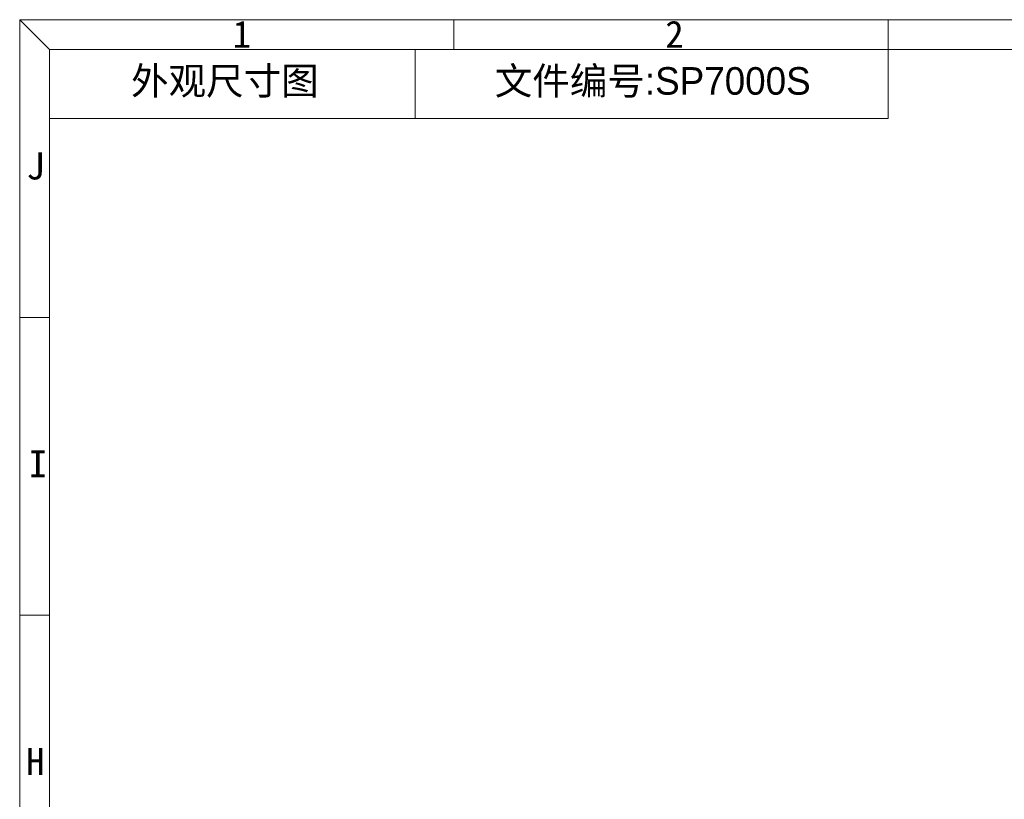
# Model space of a CAD drawing. Header units: millimetres. Extents: x 990 to 1809, y 0 to 562.
# Tile 44 of 256: x 990 to 1175, y 415 to 562. Entities that reach past the tile are written whole.
import ezdxf
from ezdxf.enums import TextEntityAlignment as Align

# ---------------------------------------------------------------- set-up
doc = ezdxf.new("R2010")
doc.units = ezdxf.units.MM
doc.layers.add('7标注层', color=4, linetype='Continuous', lineweight=18)
doc.layers.add('MARK', color=3, linetype='Continuous', lineweight=15)
doc.styles.add('1111', font='txt', dxfattribs={"height": 2})
doc.styles.add('chinese', font='txt', dxfattribs={"width": 0.8})

# ---------------------------------------------------------------- blocks, each defined once
blk = doc.blocks.new('21022701')
at = {"color": 4}
for p, q in [((0, 187.194), (273, 187.194)), ((0, 187.194), (0, 0)), ((1.874, 185.32), (0, 187.194)), ((27.3, 185.3), (27.3, 187.174)), ((53.994, 187.197), (53.994, 187.194)), ((54.6, 185.3), (54.6, 187.174)), ((1.874, 185.32), (271.126, 185.32)), ((1.874, 185.32), (1.874, 1.874)), ((0, 168.475), (1.874, 168.475)), ((0, 149.755), (1.874, 149.755))]:
    blk.add_line(p, q, dxfattribs=at)
at = {"color": 4, "char_height": 1.7, "width": 1.83173, "attachment_point": 1, "style": '1111'}
for s, insert in [('\\pi0.54691;{\\fSimSun|b1|i0|c134|p2;1}', (12.847, 187.135)), ('\\pi0.44416;{\\fSimSun|b1|i0|c134|p2;2}', (40.147, 187.135)), ('\\pi0.37411;{\\fSimSun|b1|i0|c134|p2;J}', (0.047, 178.85)), ('\\pi0.51889;{\\fSimSun|b1|i0|c134|p2;I}', (0.047, 160.13)), ('\\pi0.35076;{\\fSimSun|b1|i0|c134|p2;H}', (0.047, 141.411))]:
    blk.add_mtext(s, dxfattribs=dict(at, insert=insert))
blk = doc.blocks.new('22071801')
at = {"layer": 'MARK', "color": 1, "lineweight": 13}
for p, q in [((-482.505, 185.32), (-429.779, 185.32)), ((-482.505, 185.32), (-482.505, 180.994)), ((-459.505, 185.32), (-459.505, 180.994)), ((-429.779, 185.32), (-429.779, 180.994)), ((-482.505, 180.994), (-429.779, 180.994))]:
    blk.add_line(p, q, dxfattribs=at)

msp = doc.modelspace()

# ---------------------------------------------------------------- block references
at = {"layer": '7标注层', "xscale": 3, "yscale": 3, "zscale": 3}
for name, p in [('21022701', (989.591, 0)), ('22071801', (2442.728, 0))]:
    msp.add_blockref(name, p, dxfattribs=at)

# ---------------------------------------------------------------- texts
at = {"layer": '7标注层', "lineweight": 13, "style": 'chinese'}
for tag, p in [('外观尺寸图', (1028.288, 550.058)), ('文件编号:SP7000S', (1108.994, 550.043))]:
    msp.add_attdef(tag, text='', height=5.192, dxfattribs=at).set_placement(p, align=Align.MIDDLE_CENTER)

doc.saveas('drawing.dxf')
